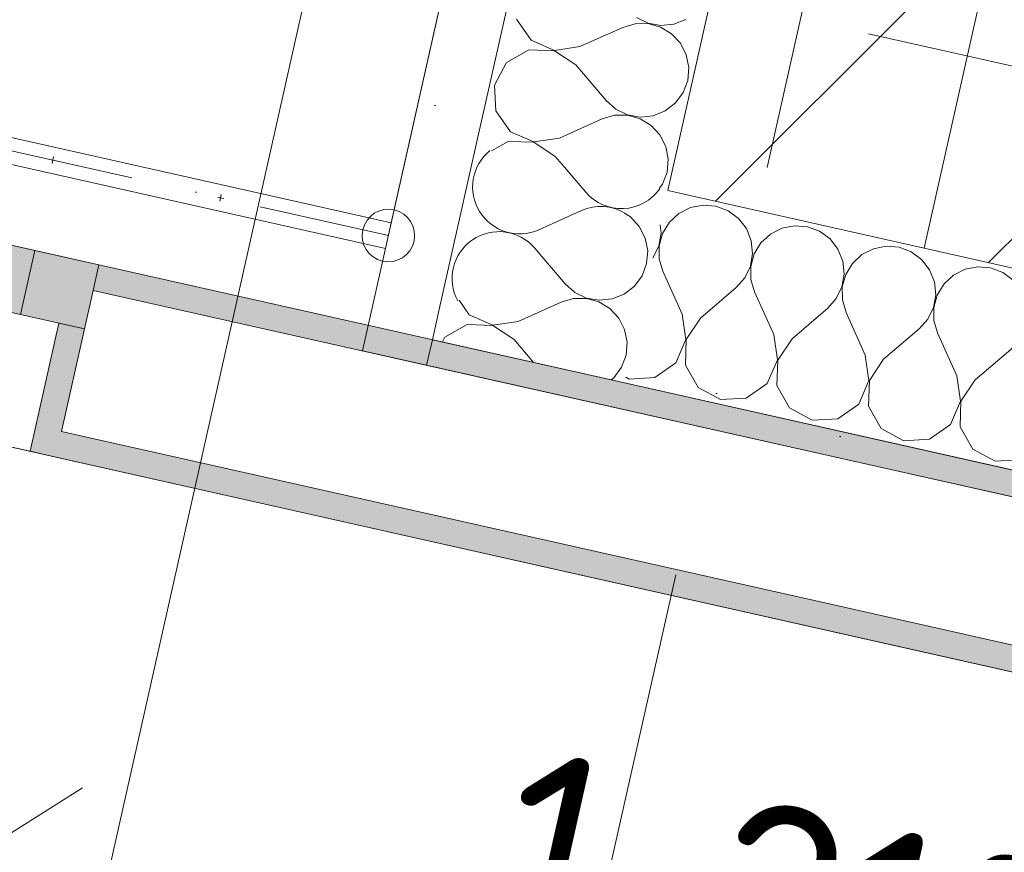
# Model space of a CAD drawing. Header units: millimetres. Extents: x -7218036 to -6972305, y 6116614 to 6334349.
# Tile 48 of 184: x -7175511 to -7174761, y 6133873 to 6134507. Entities that reach past the tile are written whole.
import ezdxf
from ezdxf.enums import TextEntityAlignment as Align

# ---------------------------------------------------------------- set-up
doc = ezdxf.new("R2010")
doc.units = ezdxf.units.MM
doc.header["$MEASUREMENT"] = 0
doc.linetypes.add('Dot & Dashed', pattern=[200, 100, -50, 0, -50])
doc.linetypes.add('Штрихпунктирная', pattern=[670.277762, 352.777767, -176.388884, 0, -141.111112])
for name, color, linetype in [('S - квартира_помещение.АР', 7, 'Continuous'), ('АР-Ограждения _балкона _ лоджии.АР', 7, 'Continuous'), ('АР-Отметки высот.АР', 7, 'Continuous'), ('АР-Стены внешние_Балконы _ лоджии.АР', 7, 'Continuous'), ('АР-Стены_внешние_.АР', 7, 'Continuous'), ('АР-Чертеж-Оси_Осевые размеры.АР', 7, 'Continuous'), ('АР-Чертеж-Размеры.АР', 7, 'Continuous')]:
    doc.layers.add(name, color=color, linetype=linetype)
for name, color, linetype, lineweight in [('S - квартира_помещение.АР_Ном._пера__101', 252, 'Continuous', 0), ('АР-Ограждения _балкона _ лоджии.АР_Ном._пера__1', 7, 'Continuous', 0), ('АР-Отметки высот.АР_Ном._пера__120', 7, 'Continuous', 0), ('АР-Стены внешние_Балконы _ лоджии.АР_Ном._пера__1', 7, 'Continuous', 0), ('АР-Стены_внешние_.АР_Ном._пера__1', 7, 'Continuous', 0), ('АР-Стены_внешние_.АР_Ном._пера__120', 7, 'Continuous', 0), ('АР-Чертеж-Оси_Осевые размеры.АР_Ном._пера__120', 7, 'Continuous', 0), ('АР-Чертеж-Размеры.АР_Ном._пера__1', 7, 'Continuous', 0), ('Окна Archicad_Ном._пера__120', 7, 'Continuous', 0), ('Паспорта Зон Archicad_Ном._пера__1', 7, 'Continuous', 0)]:
    doc.layers.add(name, color=color, linetype=linetype, lineweight=lineweight)
doc.styles.add('РЎР“Р•РќР•Р\xa0Р\x98Р\xa0_РЎРўР\x98Р›Р¬_1', font='txt')
doc.styles.add('РЎР“Р•РќР•Р\xa0Р\x98Р\xa0_РЎРўР\x98Р›Р¬_2', font='calibri.ttf')
doc.styles.add('РЎР“Р•РќР•Р\xa0Р\x98Р\xa0_РЎРўР\x98Р›Р¬_3', font='GOTHIC.TTF')
doc.styles.add('РЎР“Р•РќР•Р\xa0Р\x98Р\xa0_РЎРўР\x98Р›Р¬_5', font='GOST_Common.ttf')
doc.dimstyles.new('СГЕНЕРИР_СТИЛЬ__1', dxfattribs={"dimtxt": 150, "dimasz": 142.5, "dimexe": 0.18, "dimexo": 0.0625, "dimgap": 0, "dimtad": 1, "dimdec": 0, "dimzin": 0, "dimdsep": 46, "dimtxsty": 'РЎР“Р•РќР•Р\xa0Р\x98Р\xa0_РЎРўР\x98Р›Р¬_5', "dimblk": 'ARROWHEAD_6', "dimblk1": 'ARROWHEAD_6', "dimblk2": 'ARROWHEAD_6', "dimcen": 0.09, "dimse1": 1, "dimse2": 1, "dimclrd": 7, "dimclre": 7, "dimclrt": 7, "dimazin": 0, "dimtfac": 1, "dimtdec": 4, "dimtmove": 0, "dimatfit": 3, "dimfxl": 1, "dimtolj": 1, "dimtzin": 0, "dimarcsym": 0})
pattern_1 = [(45, (-6566190.34, 6562677.8), (-127.279217, 127.279217), [])]
pattern_2 = [(45, (-6566190.34, 6563027.8), (-111.369318, 111.369318), [0, -105, 0, -157.5]), (110, (-6565840.34, 6563027.8), (148.001588, 53.868173), [0, -77, 0, -133])]

# ---------------------------------------------------------------- blocks, each defined once
blk = doc.blocks.new('Стандартный Маркер Сетки[15]_6', base_point=(-7217047.88, 6143970.27))
at = {"layer": 'АР-Чертеж-Оси_Осевые размеры.АР_Ном._пера__120', "color": 7, "linetype": 'Штрихпунктирная', "lineweight": 0}
blk.add_line((-7216072.19, 6143751.13), (-7137130.99, 6126021.36), dxfattribs=at)
at = {"layer": 'АР-Чертеж-Оси_Осевые размеры.АР_Ном._пера__120', "color": 7, "lineweight": 0, "style": 'РЎР“Р•РќР•Р\xa0Р\x98Р\xa0_РЎРўР\x98Р›Р¬_3'}
for tag, p in [('AC_MarkerText_1_0', (-7217465.8, 6144260.91)), ('AC_MarkerText_1_1', (-7135597.52, 6125873.73))]:
    blk.add_attdef(tag, text='', height=350, rotation=347.34172, dxfattribs=at).set_placement(p, align=Align.TOP_CENTER)
blk = doc.blocks.new('Стандартный Маркер Сетки[18]_6', base_point=(-7217047.88, 6143970.27))
at = {"layer": 'АР-Чертеж-Оси_Осевые размеры.АР_Ном._пера__120', "color": 7, "linetype": 'Штрихпунктирная', "lineweight": 0}
blk.add_line((-7216072.19, 6143751.13), (-7137130.99, 6126021.36), dxfattribs=at)
at = {"layer": 'АР-Чертеж-Оси_Осевые размеры.АР_Ном._пера__120', "color": 7, "lineweight": 0, "style": 'РЎР“Р•РќР•Р\xa0Р\x98Р\xa0_РЎРўР\x98Р›Р¬_3'}
for tag, p in [('AC_MarkerText_1_0', (-7217465.8, 6144260.91)), ('AC_MarkerText_1_1', (-7135597.52, 6125873.73))]:
    blk.add_attdef(tag, text='', height=350, rotation=347.34172, dxfattribs=at).set_placement(p, align=Align.TOP_CENTER)
blk = doc.blocks.new('Стандартный Маркер Сетки[21]_6', base_point=(-7217047.88, 6143970.27))
at = {"layer": 'АР-Чертеж-Оси_Осевые размеры.АР_Ном._пера__120', "color": 7, "linetype": 'Штрихпунктирная', "lineweight": 0}
blk.add_line((-7216072.19, 6143751.13), (-7137130.99, 6126021.36), dxfattribs=at)
at = {"layer": 'АР-Чертеж-Оси_Осевые размеры.АР_Ном._пера__120', "color": 7, "lineweight": 0, "style": 'РЎР“Р•РќР•Р\xa0Р\x98Р\xa0_РЎРўР\x98Р›Р¬_3'}
for tag, p in [('AC_MarkerText_1_0', (-7217465.8, 6144260.91)), ('AC_MarkerText_1_1', (-7135597.52, 6125873.73))]:
    blk.add_attdef(tag, text='', height=350, rotation=347.34172, dxfattribs=at).set_placement(p, align=Align.TOP_CENTER)
blk = doc.blocks.new('Стандартный Маркер Сетки[24]_6', base_point=(-7217047.88, 6143970.27))
at = {"layer": 'АР-Чертеж-Оси_Осевые размеры.АР_Ном._пера__120', "color": 7, "linetype": 'Штрихпунктирная', "lineweight": 0}
blk.add_line((-7216072.19, 6143751.13), (-7137130.99, 6126021.36), dxfattribs=at)
at = {"layer": 'АР-Чертеж-Оси_Осевые размеры.АР_Ном._пера__120', "color": 7, "lineweight": 0, "style": 'РЎР“Р•РќР•Р\xa0Р\x98Р\xa0_РЎРўР\x98Р›Р¬_3'}
for tag, p in [('AC_MarkerText_1_0', (-7217465.8, 6144260.91)), ('AC_MarkerText_1_1', (-7135597.52, 6125873.73))]:
    blk.add_attdef(tag, text='', height=350, rotation=347.34172, dxfattribs=at).set_placement(p, align=Align.TOP_CENTER)
blk = doc.blocks.new('Лоджия_5_35_7', base_point=(-7177411.11, 6136147.49))
at = {"layer": 'S - квартира_помещение.АР_Ном._пера__101', "color": 252, "linetype": 'Continuous', "lineweight": 0, "flags": 128}
blk.add_lwpolyline([(-7175008.98, 6135328.2), (-7177692.23, 6135930.85), (-7177911.38, 6134955.13), (-7175228.12, 6134352.48)], close=True, dxfattribs=at)
at = {"layer": 'Паспорта Зон Archicad_Ном._пера__1', "color": 7, "lineweight": 0, "style": 'РЎР“Р•РќР•Р\xa0Р\x98Р\xa0_РЎРўР\x98Р›Р¬_2'}
blk.add_attdef('ROOM_CALC_AREA', text='', height=200, rotation=347.34174, dxfattribs=at).set_placement((-7175494.98, 6134846.44), align=Align.MIDDLE_RIGHT)
at = {"layer": 'Паспорта Зон Archicad_Ном._пера__1', "color": 7, "lineweight": 0, "style": 'РЎР“Р•РќР•Р\xa0Р\x98Р\xa0_РЎРўР\x98Р›Р¬_1'}
blk.add_attdef('ROOM_NUMBER', text='', height=250, rotation=347.34174, dxfattribs=at).set_placement((-7176696.89, 6135057.05), align=Align.MIDDLE_CENTER)
blk = doc.blocks.new('Стена_306_7', base_point=(-7174920.04, 6134355.06))
at = {"layer": 'АР-Стены_внешние_.АР', "linetype": 'Continuous', "lineweight": 0, "true_color": 0x000000}
h = blk.add_hatch(dxfattribs=at)
h.set_pattern_fill('БЛОКИ_БЕТОННЫЕ_ЭФФЕКТИВН_7E', color=18, style=0, pattern_type=2)
h.set_pattern_definition(pattern_1)
h.paths.add_polyline_path([(-7174822.47, 6134333.14), (-7174581.42, 6135406.41), (-7174776.56, 6135450.24), (-7175017.61, 6134376.97)])
at = {"layer": 'АР-Стены_внешние_.АР_Ном._пера__1', "color": 7, "linetype": 'Continuous', "lineweight": 15, "flags": 128}
for points in [[(-7174776.56, 6135450.24), (-7175017.61, 6134376.97)], [(-7174822.47, 6134333.14), (-7174581.42, 6135406.41)], [(-7175017.61, 6134376.97), (-7174822.47, 6134333.14)]]:
    blk.add_lwpolyline(points, dxfattribs=at)
blk = doc.blocks.new('Стена_307_7', base_point=(-7174724.9, 6134311.23))
at = {"layer": 'АР-Стены_внешние_.АР', "linetype": 'Continuous', "lineweight": 0, "true_color": 0x000000}
h = blk.add_hatch(dxfattribs=at)
h.set_pattern_fill('БЛОКИ_БЕТОННЫЕ_ЭФФЕКТИВН_7E', color=18, style=0, pattern_type=2)
h.set_pattern_definition(pattern_1)
h.paths.add_polyline_path([(-7174627.33, 6134289.31), (-7174386.28, 6135362.58), (-7174581.42, 6135406.41), (-7174822.47, 6134333.14)])
at = {"layer": 'АР-Стены_внешние_.АР_Ном._пера__1', "color": 7, "linetype": 'Continuous', "lineweight": 15, "flags": 128}
for points in [[(-7174581.42, 6135406.41), (-7174822.47, 6134333.14)], [(-7174822.47, 6134333.14), (-7174627.33, 6134289.31)]]:
    blk.add_lwpolyline(points, dxfattribs=at)
blk = doc.blocks.new('Ограждение_8_7', base_point=(-6566190.34, 6562677.79))
at = {"layer": 'АР-Ограждения _балкона _ лоджии.АР_Ном._пера__1', "color": 7, "linetype": 'Dot & Dashed', "lineweight": 0}
blk.add_line((-7175230.3, 6134342.75), (-7177912.41, 6134945.13), dxfattribs=at)
at = {"layer": 'АР-Ограждения _балкона _ лоджии.АР_Ном._пера__1', "color": 7, "linetype": 'Continuous', "lineweight": 0}
for p, q in [((-7175488.18, 6134400.66), (-7175483.3, 6134399.57)), ((-7175486.29, 6134397.68), (-7175485.19, 6134402.55)), ((-7175360.46, 6134371.98), (-7175355.58, 6134370.88)), ((-7175358.57, 6134368.99), (-7175357.47, 6134373.87))]:
    blk.add_line(p, q, dxfattribs=at)
at = {"layer": 'АР-Ограждения _балкона _ лоджии.АР_Ном._пера__1', "color": 7, "linetype": 'Continuous', "lineweight": 0, "flags": 128}
blk.add_lwpolyline([(-7175232.49, 6134332.99), (-7175228.11, 6134352.5), (-7177910.21, 6134954.89), (-7177914.6, 6134935.38)], close=True, dxfattribs=at)
blk.add_lwpolyline([(-7175225.92, 6134362.26, 1), (-7175234.68, 6134323.23, 1)], format="xyb", close=True, dxfattribs=at)
blk = doc.blocks.new('Стандартный Маркер Сетки[154]_7', base_point=(-7171413.62, 6150104.26))
at = {"layer": 'АР-Чертеж-Оси_Осевые размеры.АР_Ном._пера__120', "color": 7, "linetype": 'Штрихпунктирная', "lineweight": 0}
blk.add_line((-7171632.75, 6149128.56), (-7176195.26, 6128814.16), dxfattribs=at)
at = {"layer": 'АР-Чертеж-Оси_Осевые размеры.АР_Ном._пера__120', "color": 7, "lineweight": 0, "style": 'РЎР“Р•РќР•Р\xa0Р\x98Р\xa0_РЎРўР\x98Р›Р¬_3'}
blk.add_attdef('AC_MarkerText_1', text='', height=350, rotation=347.34172, dxfattribs=at).set_placement((-7176454.03, 6127531.7), align=Align.TOP_CENTER)
blk = doc.blocks.new('Стандартный Маркер Сетки[186]_7', base_point=(-7171413.62, 6150104.26))
at = {"layer": 'АР-Чертеж-Оси_Осевые размеры.АР_Ном._пера__120', "color": 7, "linetype": 'Штрихпунктирная', "lineweight": 0}
blk.add_line((-7171632.75, 6149128.56), (-7176195.26, 6128814.16), dxfattribs=at)
at = {"layer": 'АР-Чертеж-Оси_Осевые размеры.АР_Ном._пера__120', "color": 7, "lineweight": 0, "style": 'РЎР“Р•РќР•Р\xa0Р\x98Р\xa0_РЎРўР\x98Р›Р¬_3'}
blk.add_attdef('AC_MarkerText_1', text='', height=350, rotation=347.34172, dxfattribs=at).set_placement((-7176454.03, 6127531.7), align=Align.TOP_CENTER)
blk = doc.blocks.new('*D1148', base_point=(-6566190.34, 6562677.79))
at = {"layer": 'АР-Чертеж-Размеры.АР_Ном._пера__1', "color": 7, "linetype": 'Continuous', "lineweight": 0, "transparency": 16777216}
for p, q in [((-7175583.53, 6133728.56), (-7175521.9, 6134002.98)), ((-7175463.1, 6133922.51), (-7175642.33, 6133809.03)), ((-7175662.48, 6133890.42), (-7175552.72, 6133865.77)), ((-7175552.72, 6133865.77), (-7174372.01, 6133600.59)), ((-7174402.82, 6133463.38), (-7174341.19, 6133737.79)), ((-7174461.62, 6133543.85), (-7174282.4, 6133657.33)), ((-7174372.01, 6133600.59), (-7174262.24, 6133575.93))]:
    blk.add_line(p, q, dxfattribs=at)
at = {"layer": 'АР-Чертеж-Размеры.АР_Ном._пера__1', "color": 7, "lineweight": 0, "transparency": 16777216, "insert": (-7175158.88, 6133808.06), "char_height": 150, "attachment_point": 7, "rotation": 347.34174, "style": 'РЎР“Р•РќР•Р\xa0Р\x98Р\xa0_РЎРўР\x98Р›Р¬_5'}
blk.add_mtext('\\A1;{\\pql;\\fGOST Common|b0|i0|c204|p0;\\W1.000000;1\xa0210}', dxfattribs=at)
blk = doc.blocks.new('ARROWHEAD_6')
at = {"color": 0, "linetype": 'Continuous', "lineweight": 0}
for p, q in [((-0.5, -0.5), (0.5, 0.5)), ((0, 0), (-1, 0))]:
    blk.add_line(p, q, dxfattribs=at)
blk = doc.blocks.new('Стена_324_7', base_point=(-7171869.67, 6133516.23))
at = {"layer": 'АР-Стены внешние_Балконы _ лоджии.АР', "linetype": 'Continuous', "lineweight": 0, "true_color": 0x000000}
for points in [[(-7174865.13, 6134188.99), (-7174869.51, 6134169.48), (-7174274.26, 6134035.79), (-7174269.88, 6134055.3)], [(-7174893.62, 6134062.15), (-7174898, 6134042.64), (-7174302.75, 6133908.95), (-7174298.37, 6133928.46)]]:
    blk.add_hatch(color=18, dxfattribs=at).paths.add_polyline_path(points)
at = {"layer": 'АР-Стены внешние_Балконы _ лоджии.АР_Ном._пера__1', "color": 7, "linetype": 'Continuous', "lineweight": 0}
for p, q in [((-7174274.26, 6134035.79), (-7174869.51, 6134169.48)), ((-7174893.62, 6134062.15), (-7174298.37, 6133928.46))]:
    blk.add_line(p, q, dxfattribs=at)
at = {"layer": 'АР-Стены внешние_Балконы _ лоджии.АР_Ном._пера__1', "color": 7, "linetype": 'Continuous', "lineweight": 0, "flags": 128}
for points in [[(-7174269.88, 6134055.3), (-7174865.13, 6134188.99)], [(-7174898, 6134042.64), (-7174302.75, 6133908.95)]]:
    blk.add_lwpolyline(points, dxfattribs=at)
blk = doc.blocks.new('Горизонтальное Многостворчатое Окно 23[35]_7', base_point=(-6566190.34, 6562677.79))
at = {"layer": 'Окна Archicad_Ном._пера__120', "linetype": 'Continuous', "lineweight": 0, "true_color": 0xffffff}
for points in [[(-7175499.38, 6134331.44), (-7176227.89, 6134495.06), (-7176238.85, 6134446.27), (-7175510.33, 6134282.65)], [(-7175450.59, 6134320.48), (-7175499.38, 6134331.44), (-7175510.33, 6134282.65), (-7175461.55, 6134271.7)]]:
    blk.add_hatch(color=7, dxfattribs=at).paths.add_polyline_path(points)
at = {"layer": 'Окна Archicad_Ном._пера__120', "color": 7, "linetype": 'Continuous', "lineweight": 0}
for p, q in [((-7175450.59, 6134320.48), (-7177928.85, 6134877.09)), ((-7175502.97, 6134178.51), (-7177942.21, 6134726.35)), ((-7175499.38, 6134331.44), (-7176227.89, 6134495.06)), ((-7176238.85, 6134446.27), (-7175510.33, 6134282.65)), ((-7175499.38, 6134331.44), (-7175510.33, 6134282.65)), ((-7175450.59, 6134320.48), (-7175499.38, 6134331.44)), ((-7175454.97, 6134300.97), (-7175450.59, 6134320.48)), ((-7175454.97, 6134300.97), (-7175450.59, 6134320.48)), ((-7175461.55, 6134271.7), (-7175454.97, 6134300.97)), ((-7175461.55, 6134271.7), (-7175454.97, 6134300.97)), ((-7175510.33, 6134282.65), (-7175461.55, 6134271.7)), ((-7175481.06, 6134276.08), (-7175502.97, 6134178.51)), ((-7175483.46, 6134174.13), (-7175502.97, 6134178.51))]:
    blk.add_line(p, q, dxfattribs=at)
blk = doc.blocks.new('Стена_325_7', base_point=(-7177927.75, 6134876.84))
at = {"layer": 'АР-Стены внешние_Балконы _ лоджии.АР', "linetype": 'Continuous', "lineweight": 0, "true_color": 0x000000}
for points in [[(-7175450.59, 6134320.48), (-7175454.97, 6134300.97), (-7174869.51, 6134169.48), (-7174865.13, 6134188.99)], [(-7175502.97, 6134178.51), (-7175483.46, 6134174.13), (-7175479.08, 6134193.64), (-7175461.55, 6134271.7), (-7175481.06, 6134276.08)], [(-7175483.46, 6134174.13), (-7174898, 6134042.64), (-7174893.62, 6134062.15), (-7175479.08, 6134193.64)]]:
    blk.add_hatch(color=18, dxfattribs=at).paths.add_polyline_path(points)
at = {"layer": 'АР-Стены внешние_Балконы _ лоджии.АР_Ном._пера__1', "color": 7, "linetype": 'Continuous', "lineweight": 0}
for p, q in [((-7175454.97, 6134300.97), (-7175450.59, 6134320.48)), ((-7175461.55, 6134271.7), (-7175454.97, 6134300.97)), ((-7174869.51, 6134169.48), (-7175454.97, 6134300.97)), ((-7175481.06, 6134276.08), (-7175502.97, 6134178.51)), ((-7175461.55, 6134271.7), (-7175481.06, 6134276.08)), ((-7175479.08, 6134193.64), (-7175461.55, 6134271.7)), ((-7175479.08, 6134193.64), (-7174893.62, 6134062.15)), ((-7175483.46, 6134174.13), (-7175502.97, 6134178.51))]:
    blk.add_line(p, q, dxfattribs=at)
at = {"layer": 'АР-Стены внешние_Балконы _ лоджии.АР_Ном._пера__1', "color": 7, "linetype": 'Continuous', "lineweight": 0, "flags": 128}
for points in [[(-7174865.13, 6134188.99), (-7175450.59, 6134320.48)], [(-7175483.46, 6134174.13), (-7174898, 6134042.64)]]:
    blk.add_lwpolyline(points, dxfattribs=at)
at = {"layer": 'Окна Archicad_Ном._пера__120', "color": 7, "linetype": 'Continuous', "lineweight": 0}
blk.add_blockref('Горизонтальное Многостворчатое Окно 23[35]_7', (-6566190.34, 6562677.79), dxfattribs=at)
blk = doc.blocks.new('*X1344', base_point=(-6566190.34, 6562677.79))
at = {"layer": 'АР-Стены_внешние_.АР_Ном._пера__1', "color": 7, "linetype": 'Continuous', "lineweight": 0}
for p, q in [((-7175046.01, 6134356.86), (-7175050.59, 6134359.64)), ((-7175039.31, 6134349.63), (-7175046.01, 6134356.86)), ((-7175034.84, 6134340.85), (-7175039.31, 6134349.63)), ((-7175032.93, 6134331.19), (-7175034.84, 6134340.85)), ((-7175033.75, 6134321.37), (-7175032.93, 6134331.19)), ((-7175113.39, 6134326.67), (-7175095.76, 6134306.01)), ((-7175037.21, 6134312.14), (-7175033.75, 6134321.37)), ((-7175043.06, 6134304.21), (-7175037.21, 6134312.14)), ((-7175095.76, 6134306.01), (-7175088.39, 6134299.47)), ((-7175050.86, 6134298.19), (-7175043.06, 6134304.21)), ((-7175176.5, 6134293.52), (-7175168.69, 6134282.33)), ((-7175089.43, 6134294.83), (-7175098.89, 6134292.07)), ((-7175079.58, 6134294.91), (-7175089.43, 6134294.83)), ((-7175088.39, 6134299.47), (-7175079.52, 6134295.19)), ((-7175070.08, 6134292.28), (-7175079.58, 6134294.91)), ((-7175079.52, 6134295.19), (-7175069.81, 6134293.5)), ((-7175069.81, 6134293.5), (-7175060.01, 6134294.52)), ((-7175060.01, 6134294.52), (-7175050.86, 6134298.19)), ((-7175131.46, 6134277.42), (-7175098.89, 6134292.07)), ((-7175061.66, 6134287.17), (-7175070.08, 6134292.28)), ((-7175054.96, 6134279.94), (-7175061.66, 6134287.17)), ((-7175168.69, 6134282.33), (-7175150.78, 6134274.59)), ((-7175050.49, 6134271.16), (-7175054.96, 6134279.94)), ((-7175170.35, 6134274.97), (-7175187.29, 6134265.28)), ((-7175150.84, 6134274.31), (-7175170.35, 6134274.97)), ((-7175134.59, 6134263.49), (-7175150.84, 6134274.31)), ((-7175150.78, 6134274.59), (-7175131.46, 6134277.42)), ((-7175048.58, 6134261.49), (-7175050.49, 6134271.16)), ((-7175187.29, 6134265.28), (-7175189.2, 6134261.77)), ((-7175134.59, 6134263.49), (-7175119.84, 6134246.2)), ((-7175049.4, 6134251.67), (-7175048.58, 6134261.49)), ((-7175052.86, 6134242.45), (-7175049.4, 6134251.67)), ((-7175058.72, 6134234.52), (-7175052.86, 6134242.45)), ((-7175060.77, 6134232.93), (-7175058.72, 6134234.52))]:
    blk.add_line(p, q, dxfattribs=at)
blk = doc.blocks.new('*X1345', base_point=(-6566190.34, 6562677.79))
at = {"layer": 'АР-Стены_внешние_.АР_Ном._пера__1', "color": 7, "linetype": 'Continuous', "lineweight": 0}
for p, q in [((-7175132.91, 6134507.41), (-7175121.74, 6134491.41)), ((-7175042.48, 6134503.91), (-7175051.94, 6134501.15)), ((-7175032.62, 6134503.98), (-7175042.48, 6134503.91)), ((-7175041.44, 6134508.55), (-7175032.56, 6134504.27)), ((-7175023.13, 6134501.36), (-7175032.62, 6134503.98)), ((-7175032.56, 6134504.27), (-7175022.85, 6134502.58)), ((-7175022.85, 6134502.58), (-7175013.05, 6134503.6)), ((-7175013.05, 6134503.6), (-7175003.91, 6134507.27)), ((-7175084.51, 6134486.5), (-7175051.94, 6134501.15)), ((-7175014.71, 6134496.24), (-7175023.13, 6134501.36)), ((-7175008, 6134489.02), (-7175014.71, 6134496.24)), ((-7175121.74, 6134491.41), (-7175103.82, 6134483.67)), ((-7175003.53, 6134480.24), (-7175008, 6134489.02)), ((-7175123.39, 6134484.05), (-7175140.34, 6134474.36)), ((-7175103.88, 6134483.38), (-7175123.39, 6134484.05)), ((-7175087.64, 6134472.56), (-7175103.88, 6134483.38)), ((-7175103.82, 6134483.67), (-7175084.51, 6134486.5)), ((-7175140.34, 6134474.36), (-7175149.65, 6134457.21)), ((-7175001.63, 6134470.57), (-7175003.53, 6134480.24)), ((-7175087.64, 6134472.56), (-7175064.46, 6134445.39)), ((-7175002.44, 6134460.75), (-7175001.63, 6134470.57)), ((-7175005.91, 6134451.53), (-7175002.44, 6134460.75)), ((-7175149.65, 6134457.21), (-7175148.56, 6134437.72)), ((-7175011.76, 6134443.6), (-7175005.91, 6134451.53)), ((-7175064.46, 6134445.39), (-7175057.09, 6134438.85)), ((-7175019.56, 6134437.57), (-7175011.76, 6134443.6)), ((-7175148.56, 6134437.72), (-7175137.39, 6134421.71)), ((-7175057.09, 6134438.85), (-7175048.21, 6134434.57)), ((-7175028.7, 6134433.91), (-7175019.56, 6134437.57)), ((-7175100.16, 6134416.81), (-7175067.59, 6134431.46)), ((-7175058.13, 6134434.22), (-7175067.59, 6134431.46)), ((-7175048.28, 6134434.29), (-7175058.13, 6134434.22)), ((-7175038.78, 6134431.67), (-7175048.28, 6134434.29)), ((-7175048.21, 6134434.57), (-7175038.5, 6134432.88)), ((-7175030.36, 6134426.55), (-7175038.78, 6134431.67)), ((-7175038.5, 6134432.88), (-7175028.7, 6134433.91)), ((-7175137.39, 6134421.71), (-7175119.47, 6134413.97)), ((-7175023.66, 6134419.33), (-7175030.36, 6134426.55)), ((-7175139.04, 6134414.36), (-7175151.74, 6134407.1)), ((-7175119.54, 6134413.69), (-7175139.04, 6134414.36)), ((-7175103.29, 6134402.87), (-7175119.54, 6134413.69)), ((-7175119.47, 6134413.97), (-7175100.16, 6134416.81)), ((-7175019.18, 6134410.55), (-7175023.66, 6134419.33)), ((-7175017.28, 6134400.88), (-7175019.18, 6134410.55)), ((-7175103.29, 6134402.87), (-7175096.27, 6134394.64)), ((-7175018.09, 6134391.06), (-7175017.28, 6134400.88)), ((-7175021.56, 6134381.83), (-7175018.09, 6134391.06)), ((-7175024.08, 6134378.42), (-7175021.56, 6134381.83))]:
    blk.add_line(p, q, dxfattribs=at)
blk = doc.blocks.new('*X1346', base_point=(-6566190.34, 6562677.79))
at = {"layer": 'АР-Стены_внешние_.АР_Ном._пера__1', "color": 7, "linetype": 'Continuous', "lineweight": 0}
for p, q in [((-7175096.27, 6134394.64), (-7175080.11, 6134375.7)), ((-7175115.81, 6134347.12), (-7175083.24, 6134361.76)), ((-7175118.94, 6134333.18), (-7175113.39, 6134326.67))]:
    blk.add_line(p, q, dxfattribs=at)
for centre, start, end in [((-7175130.46, 6134379.69), 129.15987, 294.21244), ((-7175052.94, 6134398.88), 220.47265, 324.89551), ((-7175068.59, 6134329.19), 59.0752, 114.21244), ((-7175146.11, 6134310), 40.47265, 208.4418)]:
    blk.add_arc(centre, 35.71, start, end, dxfattribs=at)
blk = doc.blocks.new('Стена_374_7', base_point=(-7174809.43, 6135303.88))
at = {"layer": 'АР-Стены_внешние_.АР', "linetype": 'Continuous', "lineweight": 0, "true_color": 0x000000}
h = blk.add_hatch(dxfattribs=at)
h.set_pattern_fill('ШТУКАТУРКА__ГИПС_01_0007', color=18, style=0, pattern_type=2)
h.set_pattern_definition(pattern_2)
h.paths.add_polyline_path([(-7175004.57, 6135347.71), (-7175249.99, 6134254.93), (-7175191.89, 6134285.44), (-7174955.79, 6135336.75)])
h = blk.add_hatch(dxfattribs=at)
h.set_pattern_fill('ШТУКАТУРКА__ГИПС_01_0007', color=18, style=0, pattern_type=2)
h.set_pattern_definition(pattern_2)
h.paths.add_polyline_path([(-7175191.89, 6134285.44), (-7175222.65, 6134269.28), (-7175196.82, 6134263.48)])
h = blk.add_hatch(dxfattribs=at)
h.set_pattern_fill('ШТУКАТУРКА__ГИПС_01_0007', color=18, style=0, pattern_type=2)
h.set_pattern_definition(pattern_2)
h.paths.add_polyline_path([(-7175222.65, 6134269.28), (-7175249.99, 6134254.93), (-7175201.2, 6134243.97), (-7175196.82, 6134263.48)])
at = {"layer": 'АР-Стены_внешние_.АР_Ном._пера__1', "color": 7, "linetype": 'Continuous', "lineweight": 0}
for p, q in [((-7174955.79, 6135336.75), (-7175163.95, 6134409.84)), ((-7175163.95, 6134409.84), (-7175191.89, 6134285.44)), ((-7175191.89, 6134285.44), (-7175196.82, 6134263.48)), ((-7175196.82, 6134263.48), (-7175201.2, 6134243.97)), ((-7175196.82, 6134263.48), (-7175050.47, 6134230.62))]:
    blk.add_line(p, q, dxfattribs=at)
at = {"layer": 'АР-Стены_внешние_.АР_Ном._пера__1', "color": 7, "linetype": 'Continuous', "lineweight": 0, "flags": 128}
for points in [[(-7175004.57, 6135347.71), (-7175249.99, 6134254.93)], [(-7175017.6, 6134376.97), (-7174809.43, 6135303.88)], [(-7175249.99, 6134254.93), (-7175201.2, 6134243.97)]]:
    blk.add_lwpolyline(points, dxfattribs=at)
at = {"layer": 'АР-Стены_внешние_.АР', "color": 7, "lineweight": 0}
for name in ['*X1345', '*X1346', '*X1344']:
    blk.add_blockref(name, (-6566190.34, 6562677.79), dxfattribs=at)
blk = doc.blocks.new('*X1352', base_point=(-6566190.34, 6562677.79))
at = {"layer": 'АР-Стены_внешние_.АР_Ном._пера__1', "color": 7, "linetype": 'Continuous', "lineweight": 0}
for p, q in [((-7175000.44, 6134363.99), (-7175009.22, 6134359.52)), ((-7174990.77, 6134365.89), (-7175000.44, 6134363.99)), ((-7174980.95, 6134365.08), (-7174990.77, 6134365.89)), ((-7174971.73, 6134361.61), (-7174980.95, 6134365.08)), ((-7174963.8, 6134355.76), (-7174971.73, 6134361.61)), ((-7175009.22, 6134359.52), (-7175016.44, 6134352.82)), ((-7174957.77, 6134347.96), (-7174963.8, 6134355.76)), ((-7175022.78, 6134344.67), (-7175023.44, 6134350.97)), ((-7175016.44, 6134352.82), (-7175021.56, 6134344.4)), ((-7174954.11, 6134338.82), (-7174957.77, 6134347.96)), ((-7174930.75, 6134348.34), (-7174939.53, 6134343.87)), ((-7174921.08, 6134350.24), (-7174930.75, 6134348.34)), ((-7174911.26, 6134349.43), (-7174921.08, 6134350.24)), ((-7174902.03, 6134345.96), (-7174911.26, 6134349.43)), ((-7174894.11, 6134340.11), (-7174902.03, 6134345.96)), ((-7175024.47, 6134334.96), (-7175022.78, 6134344.67)), ((-7175021.56, 6134344.4), (-7175024.18, 6134334.9)), ((-7174953.08, 6134329.02), (-7174954.11, 6134338.82)), ((-7174939.53, 6134343.87), (-7174946.75, 6134337.16)), ((-7174888.08, 6134332.31), (-7174894.11, 6134340.11)), ((-7175028.75, 6134326.08), (-7175024.47, 6134334.96)), ((-7175024.18, 6134334.9), (-7175024.11, 6134325.04)), ((-7174946.75, 6134337.16), (-7174951.87, 6134328.74)), ((-7174884.42, 6134323.17), (-7174888.08, 6134332.31)), ((-7174861.05, 6134332.69), (-7174869.83, 6134328.21)), ((-7174851.39, 6134334.59), (-7174861.05, 6134332.69)), ((-7174841.57, 6134333.78), (-7174851.39, 6134334.59)), ((-7174832.34, 6134330.31), (-7174841.57, 6134333.78)), ((-7175029.12, 6134325.66), (-7175028.75, 6134326.08)), ((-7175024.11, 6134325.04), (-7175021.35, 6134315.59)), ((-7174954.77, 6134319.31), (-7174953.08, 6134329.02)), ((-7174951.87, 6134328.74), (-7174954.49, 6134319.25)), ((-7174869.83, 6134328.21), (-7174877.06, 6134321.51)), ((-7174824.41, 6134324.46), (-7174832.34, 6134330.31)), ((-7174818.39, 6134316.66), (-7174824.41, 6134324.46)), ((-7174959.05, 6134310.43), (-7174954.77, 6134319.31)), ((-7174954.49, 6134319.25), (-7174954.42, 6134309.39)), ((-7174883.39, 6134313.37), (-7174884.42, 6134323.17)), ((-7174877.06, 6134321.51), (-7174882.18, 6134313.09)), ((-7174814.72, 6134307.51), (-7174818.39, 6134316.66)), ((-7174791.36, 6134317.03), (-7174800.14, 6134312.56)), ((-7174781.69, 6134318.94), (-7174791.36, 6134317.03)), ((-7174771.87, 6134318.12), (-7174781.69, 6134318.94)), ((-7174762.65, 6134314.66), (-7174771.87, 6134318.12)), ((-7175006.7, 6134283.01), (-7175021.35, 6134315.59)), ((-7174965.59, 6134303.06), (-7174959.05, 6134310.43)), ((-7174954.42, 6134309.39), (-7174951.66, 6134299.93)), ((-7174885.08, 6134303.66), (-7174883.39, 6134313.37)), ((-7174882.18, 6134313.09), (-7174884.8, 6134303.59)), ((-7174800.14, 6134312.56), (-7174807.37, 6134305.86)), ((-7174754.72, 6134308.81), (-7174762.65, 6134314.66)), ((-7174748.7, 6134301.01), (-7174754.72, 6134308.81)), ((-7174992.76, 6134279.88), (-7174965.59, 6134303.06)), ((-7174889.36, 6134294.78), (-7174885.08, 6134303.66)), ((-7174884.8, 6134303.59), (-7174884.73, 6134293.74)), ((-7174813.7, 6134297.71), (-7174814.72, 6134307.51)), ((-7174807.37, 6134305.86), (-7174812.48, 6134297.44)), ((-7174745.03, 6134291.86), (-7174748.7, 6134301.01)), ((-7174721.67, 6134301.38), (-7174730.45, 6134296.91)), ((-7174712, 6134303.29), (-7174721.67, 6134301.38)), ((-7174702.18, 6134302.47), (-7174712, 6134303.29)), ((-7174692.96, 6134299.01), (-7174702.18, 6134302.47)), ((-7174937.01, 6134267.36), (-7174951.66, 6134299.93)), ((-7174895.9, 6134287.41), (-7174889.36, 6134294.78)), ((-7174884.73, 6134293.74), (-7174881.96, 6134284.28)), ((-7174815.39, 6134288.01), (-7174813.7, 6134297.71)), ((-7174812.48, 6134297.44), (-7174815.11, 6134287.94)), ((-7174730.45, 6134296.91), (-7174737.67, 6134290.21)), ((-7174685.03, 6134293.15), (-7174692.96, 6134299.01)), ((-7174923.07, 6134264.23), (-7174895.9, 6134287.41)), ((-7174819.67, 6134279.13), (-7174815.39, 6134288.01)), ((-7174815.11, 6134287.94), (-7174815.03, 6134278.09)), ((-7174744, 6134282.06), (-7174745.03, 6134291.86)), ((-7174737.67, 6134290.21), (-7174742.79, 6134281.79)), ((-7174679, 6134285.36), (-7174685.03, 6134293.15)), ((-7174642.31, 6134287.63), (-7174651.98, 6134285.73)), ((-7174632.49, 6134286.82), (-7174642.31, 6134287.63)), ((-7174628.22, 6134285.22), (-7174632.49, 6134286.82)), ((-7175003.87, 6134263.7), (-7175006.7, 6134283.01)), ((-7174992.76, 6134279.88), (-7175003.58, 6134263.64)), ((-7174867.32, 6134251.71), (-7174881.96, 6134284.28)), ((-7174826.21, 6134271.76), (-7174819.67, 6134279.13)), ((-7174745.7, 6134272.35), (-7174744, 6134282.06)), ((-7174742.79, 6134281.79), (-7174745.41, 6134272.29)), ((-7174675.34, 6134276.21), (-7174679, 6134285.36)), ((-7174660.76, 6134281.26), (-7174667.98, 6134274.56)), ((-7174651.98, 6134285.73), (-7174660.76, 6134281.26)), ((-7174853.38, 6134248.58), (-7174826.21, 6134271.76)), ((-7174815.03, 6134278.09), (-7174812.27, 6134268.63)), ((-7174749.97, 6134263.48), (-7174745.7, 6134272.35)), ((-7174745.41, 6134272.29), (-7174745.34, 6134262.44)), ((-7174674.31, 6134266.41), (-7174675.34, 6134276.21)), ((-7174667.98, 6134274.56), (-7174673.1, 6134266.14)), ((-7175011.61, 6134245.78), (-7175003.87, 6134263.7)), ((-7175003.58, 6134263.64), (-7175004.25, 6134244.13)), ((-7174934.17, 6134248.05), (-7174937.01, 6134267.36)), ((-7174923.07, 6134264.23), (-7174933.89, 6134247.99)), ((-7174797.62, 6134236.06), (-7174812.27, 6134268.63)), ((-7174756.52, 6134256.11), (-7174749.97, 6134263.48)), ((-7174676, 6134256.7), (-7174674.31, 6134266.41)), ((-7174673.1, 6134266.14), (-7174675.72, 6134256.64)), ((-7174783.69, 6134232.93), (-7174756.52, 6134256.11)), ((-7174745.34, 6134262.44), (-7174742.58, 6134252.98)), ((-7174680.28, 6134247.83), (-7174676, 6134256.7)), ((-7174675.72, 6134256.64), (-7174675.65, 6134246.79)), ((-7174864.48, 6134232.4), (-7174867.32, 6134251.71)), ((-7174853.38, 6134248.58), (-7174864.2, 6134232.34)), ((-7174727.93, 6134220.41), (-7174742.58, 6134252.98)), ((-7175027.61, 6134234.61), (-7175011.61, 6134245.78)), ((-7175004.25, 6134244.13), (-7174994.56, 6134227.19)), ((-7174941.91, 6134230.13), (-7174934.17, 6134248.05)), ((-7174933.89, 6134247.99), (-7174934.56, 6134228.48)), ((-7174686.82, 6134240.46), (-7174680.28, 6134247.83)), ((-7174675.65, 6134246.79), (-7174672.89, 6134237.33)), ((-7175049.52, 6134234.83), (-7175047.1, 6134233.52)), ((-7175047.1, 6134233.52), (-7175027.61, 6134234.61)), ((-7174794.79, 6134216.75), (-7174797.62, 6134236.06)), ((-7174713.99, 6134217.28), (-7174686.82, 6134240.46)), ((-7174658.24, 6134204.76), (-7174672.89, 6134237.33)), ((-7174994.56, 6134227.19), (-7174977.41, 6134217.87)), ((-7174957.92, 6134218.96), (-7174941.91, 6134230.13)), ((-7174934.56, 6134228.48), (-7174924.87, 6134211.54)), ((-7174872.22, 6134214.48), (-7174864.48, 6134232.4)), ((-7174864.2, 6134232.34), (-7174864.86, 6134212.83)), ((-7174783.69, 6134232.93), (-7174794.51, 6134216.68)), ((-7174977.41, 6134217.87), (-7174957.92, 6134218.96)), ((-7174725.1, 6134201.1), (-7174727.93, 6134220.41)), ((-7174924.87, 6134211.54), (-7174907.71, 6134202.22)), ((-7174888.23, 6134203.31), (-7174872.22, 6134214.48)), ((-7174864.86, 6134212.83), (-7174855.17, 6134195.88)), ((-7174802.53, 6134198.83), (-7174794.79, 6134216.75)), ((-7174794.51, 6134216.68), (-7174795.17, 6134197.18)), ((-7174713.99, 6134217.28), (-7174724.81, 6134201.03)), ((-7174655.4, 6134185.44), (-7174658.24, 6134204.76)), ((-7174907.71, 6134202.22), (-7174888.23, 6134203.31)), ((-7174855.17, 6134195.88), (-7174838.02, 6134186.57)), ((-7174818.53, 6134187.66), (-7174802.53, 6134198.83)), ((-7174795.17, 6134197.18), (-7174785.48, 6134180.23)), ((-7174732.84, 6134183.18), (-7174725.1, 6134201.1)), ((-7174724.81, 6134201.03), (-7174725.48, 6134181.52)), ((-7174648.36, 6134195.53), (-7174655.12, 6134185.38)), ((-7174838.02, 6134186.57), (-7174818.53, 6134187.66)), ((-7174748.84, 6134172), (-7174732.84, 6134183.18)), ((-7174725.48, 6134181.52), (-7174715.79, 6134164.58)), ((-7174663.14, 6134167.53), (-7174655.4, 6134185.44)), ((-7174655.12, 6134185.38), (-7174655.79, 6134165.87)), ((-7174785.48, 6134180.23), (-7174768.33, 6134170.91)), ((-7174768.33, 6134170.91), (-7174748.84, 6134172)), ((-7174679.15, 6134156.35), (-7174663.14, 6134167.53)), ((-7174655.79, 6134165.87), (-7174655.24, 6134164.91)), ((-7174715.79, 6134164.58), (-7174698.64, 6134155.26)), ((-7174698.64, 6134155.26), (-7174679.15, 6134156.35))]:
    blk.add_line(p, q, dxfattribs=at)
blk = doc.blocks.new('Стена_376_7', base_point=(-7175034.03, 6134303.79))
at = {"layer": 'АР-Стены_внешние_.АР', "linetype": 'Continuous', "lineweight": 0, "true_color": 0x000000}
h = blk.add_hatch(dxfattribs=at)
h.set_pattern_fill('ШТУКАТУРКА__ГИПС_01_0007', color=18, style=0, pattern_type=2)
h.set_pattern_definition(pattern_2)
h.paths.add_polyline_path([(-7174513.81, 6134110.09), (-7175196.82, 6134263.48), (-7175201.2, 6134243.97), (-7174518.19, 6134090.58)])
at = {"layer": 'АР-Стены_внешние_.АР_Ном._пера__1', "color": 7, "linetype": 'Continuous', "lineweight": 0}
for p, q in [((-7175196.82, 6134263.48), (-7175201.2, 6134243.97)), ((-7175196.82, 6134263.48), (-7175050.47, 6134230.62)), ((-7175050.47, 6134230.62), (-7174660.17, 6134142.96)), ((-7174660.17, 6134142.96), (-7174513.81, 6134110.09)), ((-7174513.81, 6134110.09), (-7174518.19, 6134090.58))]:
    blk.add_line(p, q, dxfattribs=at)
at = {"layer": 'АР-Стены_внешние_.АР_Ном._пера__1', "color": 7, "linetype": 'Continuous', "lineweight": 0, "flags": 128}
for points in [[(-7174627.3, 6134289.32), (-7175017.6, 6134376.97)], [(-7175201.2, 6134243.97), (-7174518.19, 6134090.58)]]:
    blk.add_lwpolyline(points, dxfattribs=at)
at = {"layer": 'АР-Стены_внешние_.АР', "color": 7, "lineweight": 0}
blk.add_blockref('*X1352', (-6566190.34, 6562677.79), dxfattribs=at)
blk = doc.blocks.new('Линия_22_7', base_point=(-7175485.53, 6133670.48))
at = {"layer": 'АР-Отметки высот.АР_Ном._пера__120', "color": 7, "linetype": 'Continuous', "lineweight": 0}
blk.add_line((-7175485.53, 6133670.48), (-7175259.81, 6134675.52), dxfattribs=at)

msp = doc.modelspace()

# ---------------------------------------------------------------- linework, layer by layer
at = {"layer": 'S - квартира_помещение.АР', "color": 254, "linetype": 'Continuous', "lineweight": 0, "true_color": 0xd8d8d8, "flags": 128}
msp.add_lwpolyline([(-7175008.98, 6135328.2), (-7177692.23, 6135930.85), (-7177911.38, 6134955.13), (-7175228.12, 6134352.48)], close=True, dxfattribs=at)
at = {"layer": 'АР-Стены_внешние_.АР_Ном._пера__120', "color": 7, "linetype": 'Continuous', "lineweight": 0}
msp.add_lwpolyline([(-7161011.82, 6146220.72), (-7164427.73, 6146987.91), (-7164548.23, 6146451.38), (-7167504.08, 6147115.25), (-7166658.25, 6150881.3), (-7175585.04, 6152886.17), (-7176044.04, 6150842.43), (-7179303.32, 6151574.45), (-7179355.9, 6151340.33), (-7182673.16, 6152085.37), (-7186157.5, 6136571.46), (-7164282.41, 6131658.43)], dxfattribs=at)

# ---------------------------------------------------------------- block references
at = {"layer": 'S - квартира_помещение.АР', "color": 7, "linetype": 'Continuous', "lineweight": 0}
msp.add_blockref('Лоджия_5_35_7', (-7177411.11, 6136147.49), dxfattribs=at)
at = {"layer": 'АР-Ограждения _балкона _ лоджии.АР', "color": 7, "linetype": 'Continuous', "lineweight": 0}
msp.add_blockref('Ограждение_8_7', (-6566190.34, 6562677.79), dxfattribs=at)
at = {"layer": 'АР-Отметки высот.АР', "color": 7, "linetype": 'Continuous', "lineweight": 0}
msp.add_blockref('Линия_22_7', (-7175485.53, 6133670.48), dxfattribs=at)
at = {"layer": 'АР-Стены внешние_Балконы _ лоджии.АР', "color": 7, "lineweight": 0}
for name, p in [('Стена_325_7', (-7177927.75, 6134876.84)), ('Стена_324_7', (-7171869.67, 6133516.23))]:
    msp.add_blockref(name, p, dxfattribs=at)
at = {"layer": 'АР-Стены_внешние_.АР', "color": 7, "lineweight": 0}
for name, p in [('Стена_306_7', (-7174920.04, 6134355.06)), ('Стена_307_7', (-7174724.9, 6134311.23)), ('Стена_374_7', (-7174809.43, 6135303.88)), ('Стена_376_7', (-7175034.03, 6134303.79))]:
    msp.add_blockref(name, p, dxfattribs=at)
at = {"layer": 'АР-Чертеж-Оси_Осевые размеры.АР', "color": 8, "linetype": 'Continuous', "lineweight": 15}
for name, p in [('Стандартный Маркер Сетки[154]_7', (-7171413.62, 6150104.26)), ('Стандартный Маркер Сетки[186]_7', (-7171413.62, 6150104.26)), ('Стандартный Маркер Сетки[15]_6', (-7217047.88, 6143970.27)), ('Стандартный Маркер Сетки[18]_6', (-7217047.88, 6143970.27)), ('Стандартный Маркер Сетки[21]_6', (-7217047.88, 6143970.27)), ('Стандартный Маркер Сетки[24]_6', (-7217047.88, 6143970.27))]:
    msp.add_blockref(name, p, dxfattribs=at)

# ---------------------------------------------------------------- dimensions: what is measured, and where the dimension line sits
at = {"layer": 'АР-Чертеж-Размеры.АР', "color": 7, "linetype": 'Continuous', "lineweight": 0}
dim = msp.add_linear_dim(base=(-7174372.01, 6133600.59), p1=(-7175483.46, 6134174.13), p2=(-7174302.75, 6133908.95), angle=347.34174, dimstyle='СГЕНЕРИР_СТИЛЬ__1', dxfattribs=at)
dim.commit()
dim.dimension.update_dxf_attribs({"geometry": '*D1148', "text_midpoint": (-7174891.38, 6133824.85), "dimtype": 160, "text_rotation": 347.34174})

doc.saveas('drawing.dxf')
